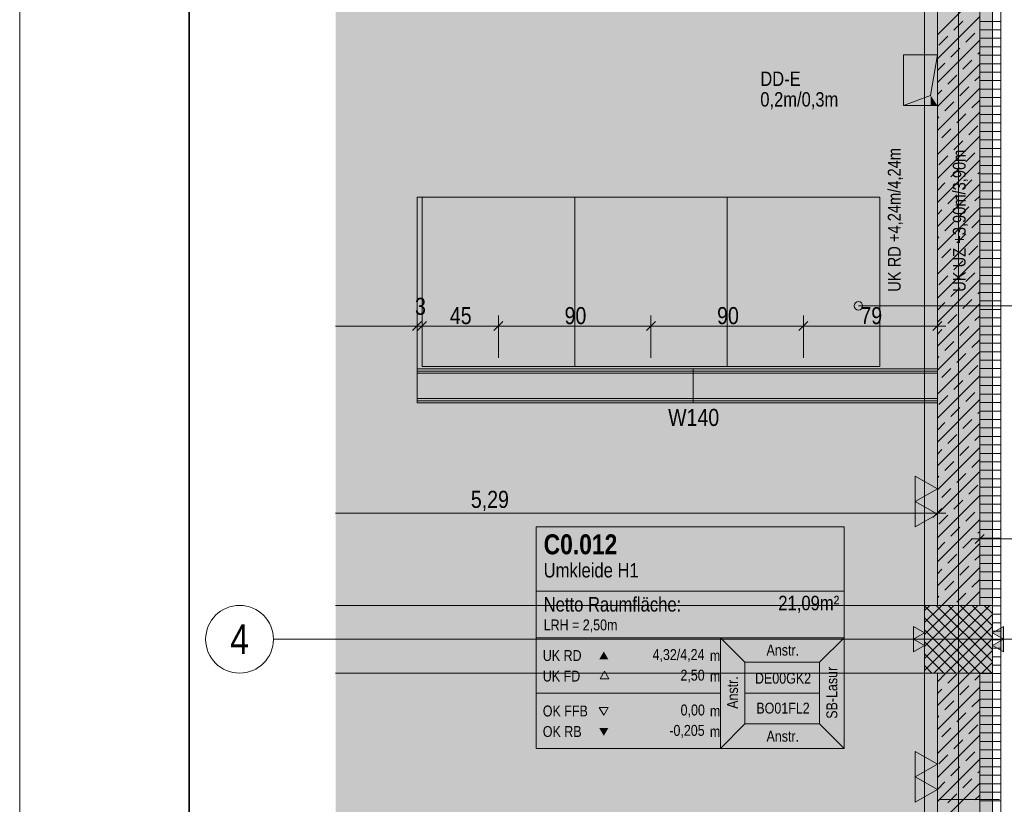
# Model space of a CAD drawing. Extents: x -720 to 300, y 62 to 1162.
# Tile 17 of 256: x -720 to -603, y 590 to 683. Entities that reach past the tile are written whole.
import ezdxf
from ezdxf.enums import TextEntityAlignment as Align
from ezdxf.lldxf.tags import DXFTag

# ---------------------------------------------------------------- set-up
doc = ezdxf.new("R2010")
doc.units = 0
doc.layers.get('0').update_dxf_attribs({"lineweight": 13})
for name, color, linetype, lineweight, true_color in [('00 -Bauelemente -Dämmung innen', 7, 'Continuous', 9, 0xff7fe6), ('00 -Bauelemente -Gipskarton', 7, 'Continuous', 9, 0xff7fe6), ('00_Beschriftung UZ', 3, 'Continuous', 35, 0x00ff00), ('30 -33 Aussenwände- 3 Aussenstützen', 7, 'Continuous', 50, 0x0000dd), ('30 -34 Innenwände- 1 tragend', 7, 'Continuous', 13, 0xdd0806), ('30 -34 Innenwände- 2 nichttragend', 7, 'Continuous', 18, 0xff7fe6), ('30 -35 Decken- 1 Konstruktion-Träger- Stahlbeton', 7, 'Continuous', 13, 0x33aa00), ('30 -35 Decken- 11 Durchbruch', 5, 'Continuous', 15, 0x0000ff), ('40 -41 Abwasser_Wasser_Gas- 1 Abwasser + sanitäre Anlagen', 7, 'Continuous', 9, 0xff6633), ('60 -61 Ausstattung -1 Möbel -verdeckt', 9, 'fein_strichliert-A06G93UC8I', 13, 0x808080), ('70 -72 Beschriftung- 2 Beschriftung Bauteile', 7, 'Continuous', 9, 0x9999ff), ('70 -75 Raumstempel- 1 Raumstempel', 7, 'Continuous', 25, 0xff6600), ('70 -75 Raumstempel-2 Verweislinie', 7, 'Continuous', 9, 0xff6600), ('70 -76 Bemaßung- 2 Allgemein', 9, 'Continuous', 5, 0x808080), ('iwb_Layout Achsbezeichung', 1, 'Continuous', 13, 0xff0000), ('iwb_Layout BA_Markierung', 7, 'Continuous', 9, 0xbadcdc), ('iwb_Schraffur_BW', 7, 'Continuous', 13, 0x7400e8), ('iwb_Schraffur_Unterzug', 7, 'Continuous', 5, 0xffffcc), ('iwb_Sichtbeton', 2, 'Continuous', 50, 0xffff00), ('iwb_Sichtbeton-Shading', 2, 'Continuous', 50, 0xffff00)]:
    doc.layers.add(name, color=color, linetype=linetype, lineweight=lineweight, true_color=true_color)
for name, color, linetype, lineweight in [('70 -71 Achsen- 1 Gebäudeachsen', 7, 'STRICHPUNKT2-A06G93UB8I', 18), ('70 -75 Raumstempel- 3 Wandstempel', 7, 'Continuous', 50), ('iwb_Plankopf Rahmen', 7, 'Continuous', 35), ('Keine', 7, 'Continuous', 9)]:
    doc.layers.add(name, color=color, linetype=linetype, lineweight=lineweight)
doc.styles.get("Standard").update_dxf_attribs({"font": 'ARIALN.TTF'})
tags = doc.linetypes.add('fein_strichliert-A06G93UC8I', pattern=[4, 1, -2, 1]).pattern_tags.tags
tags[8:9] = [DXFTag(74, 4), DXFTag(75, 0), DXFTag(340, '0'), DXFTag(46, 0.0), DXFTag(50, 0.0), DXFTag(44, 0.0), DXFTag(45, 0.0)]
tags[6:7] = [DXFTag(74, 4), DXFTag(75, 0), DXFTag(340, '0'), DXFTag(46, 0.0), DXFTag(50, 0.0), DXFTag(44, 0.0), DXFTag(45, 0.0)]
tags[4:5] = [DXFTag(74, 4), DXFTag(75, 0), DXFTag(340, '0'), DXFTag(46, 0.0), DXFTag(50, 0.0), DXFTag(44, 0.0), DXFTag(45, 0.0)]
tags = doc.linetypes.add('STRICHPUNKT2', pattern=[12.7, 6.35, -3.175, 0, -3.175]).pattern_tags.tags
tags[10:11] = [DXFTag(74, 4), DXFTag(75, 0), DXFTag(340, '0'), DXFTag(46, 0.0), DXFTag(50, 0.0), DXFTag(44, 0.0), DXFTag(45, 0.0)]
tags[8:9] = [DXFTag(74, 4), DXFTag(75, 0), DXFTag(340, '0'), DXFTag(46, 0.0), DXFTag(50, 0.0), DXFTag(44, 0.0), DXFTag(45, 0.0)]
tags[6:7] = [DXFTag(74, 4), DXFTag(75, 0), DXFTag(340, '0'), DXFTag(46, 0.0), DXFTag(50, 0.0), DXFTag(44, 0.0), DXFTag(45, 0.0)]
tags[4:5] = [DXFTag(74, 4), DXFTag(75, 0), DXFTag(340, '0'), DXFTag(46, 0.0), DXFTag(50, 0.0), DXFTag(44, 0.0), DXFTag(45, 0.0)]
tags = doc.linetypes.add('STRICHPUNKT2-A06G93UB8I', pattern=[12.7, 6.35, -3.175, 0, -3.175]).pattern_tags.tags
tags[10:11] = [DXFTag(74, 4), DXFTag(75, 0), DXFTag(340, '0'), DXFTag(46, 0.0), DXFTag(50, 0.0), DXFTag(44, 0.0), DXFTag(45, 0.0)]
tags[8:9] = [DXFTag(74, 4), DXFTag(75, 0), DXFTag(340, '0'), DXFTag(46, 0.0), DXFTag(50, 0.0), DXFTag(44, 0.0), DXFTag(45, 0.0)]
tags[6:7] = [DXFTag(74, 4), DXFTag(75, 0), DXFTag(340, '0'), DXFTag(46, 0.0), DXFTag(50, 0.0), DXFTag(44, 0.0), DXFTag(45, 0.0)]
tags[4:5] = [DXFTag(74, 4), DXFTag(75, 0), DXFTag(340, '0'), DXFTag(46, 0.0), DXFTag(50, 0.0), DXFTag(44, 0.0), DXFTag(45, 0.0)]

# ---------------------------------------------------------------- blocks, each defined once
blk = doc.blocks.new('Shading-A06G93SP8I', base_point=(-566.8, 777.11))
at = {"layer": 'iwb_Sichtbeton-Shading', "color": 51, "true_color": 0xffff7f}
blk.add_solid([(-611.05, 227.91), (-611.65, 227.91), (-611.05, 772.71), (-611.65, 772.11)], dxfattribs=at)
blk = doc.blocks.new('Polygon-A06G93U38I')
at = {"color": 0, "linetype": 'ByBlock', "lineweight": -2, "ltscale": 0.13}
blk.add_solid([(-611.22, 86.2), (-682.36, 86.01), (-611.05, 1083.81), (-682.36, 1083.81)], dxfattribs=at)
blk = doc.blocks.new('Referenz-A06G93UD8I')
at = {"layer": '00 -Bauelemente -Dämmung innen', "color": 0, "linetype": 'Continuous', "lineweight": -2, "ltscale": 0.13}
for p, q in [((-611.35, 641.31), (-672.75, 641.31)), ((-611.35, 638.31), (-672.75, 638.31))]:
    blk.add_line(p, q, dxfattribs=at)
at = {"layer": '00 -Bauelemente -Gipskarton', "color": 0, "linetype": 'Continuous', "lineweight": -2, "ltscale": 0.13}
for p, q in [((-611.35, 641.81), (-672.75, 641.81)), ((-611.35, 641.56), (-672.75, 641.56)), ((-611.35, 641.31), (-672.75, 641.31)), ((-611.35, 638.31), (-672.75, 638.31)), ((-611.35, 638.06), (-672.75, 638.06)), ((-611.35, 637.81), (-672.75, 637.81))]:
    blk.add_line(p, q, dxfattribs=at)
at = {"layer": '00_Beschriftung UZ', "color": 0, "lineweight": -2}
for points in [[(-615.52, 665.07), (-612.85, 666.4), (-615.52, 667.74)], [(-610.18, 665.07), (-612.85, 666.4), (-610.18, 667.74)]]:
    blk.add_solid(points, dxfattribs=at)
at = {"layer": '30 -33 Aussenwände- 3 Aussenstützen', "color": 0, "lineweight": -2}
for p, q in [((-612.85, 613.3), (-612.24, 613.91)), ((-612.85, 611.89), (-610.83, 613.91)), ((-612.85, 610.48), (-609.42, 613.91)), ((-612.85, 609.06), (-608, 613.91)), ((-612.85, 607.65), (-606.59, 613.91)), ((-612.85, 606.23), (-605.17, 613.91)), ((-612.85, 613.86), (-604.91, 605.91)), ((-611.49, 613.91), (-604.85, 607.27)), ((-610.08, 613.91), (-604.85, 608.69)), ((-608.67, 613.91), (-604.85, 610.1)), ((-607.25, 613.91), (-604.85, 611.51)), ((-605.84, 613.91), (-604.85, 612.93)), ((-612.85, 612.44), (-606.32, 605.91)), ((-611.76, 605.91), (-604.85, 612.82)), ((-610.35, 605.91), (-604.85, 611.4)), ((-612.85, 611.03), (-607.74, 605.91)), ((-608.85, 610.91), (-608.85, 608.91)), ((-612.85, 609.61), (-609.15, 605.91)), ((-609.85, 609.91), (-607.85, 609.91)), ((-608.93, 605.91), (-604.85, 609.99)), ((-612.85, 608.2), (-610.57, 605.91)), ((-607.52, 605.91), (-604.85, 608.58)), ((-612.85, 606.79), (-611.98, 605.91)), ((-606.1, 605.91), (-604.85, 607.16))]:
    blk.add_line(p, q, dxfattribs=at)
at = {"layer": '30 -33 Aussenwände- 3 Aussenstützen', "color": 0, "linetype": 'Continuous', "lineweight": -2, "ltscale": 0.13}
for p, q in [((-604.85, 613.91), (-612.85, 613.91)), ((-612.85, 613.91), (-612.85, 605.91)), ((-604.85, 605.91), (-604.85, 613.91)), ((-612.85, 605.91), (-604.85, 605.91))]:
    blk.add_line(p, q, dxfattribs=at)
at = {"layer": '30 -34 Innenwände- 1 tragend', "color": 0, "linetype": 'Continuous', "lineweight": -2, "ltscale": 0.13}
for p, q in [((-611.35, 613.91), (-611.35, 770.91)), ((-603.85, 613.91), (-603.85, 770.91)), ((-611.35, 613.91), (-604.85, 613.91)), ((-611.35, 605.91), (-604.85, 605.91)), ((-611.35, 581.41), (-611.35, 605.91)), ((-603.85, 553.91), (-603.85, 605.91))]:
    blk.add_line(p, q, dxfattribs=at)
at = {"layer": '30 -34 Innenwände- 1 tragend', "color": 0, "lineweight": -2}
for p, q in [((-611.35, 613.91), (-611.35, 770.91)), ((-606.35, 613.91), (-606.35, 770.91)), ((-611.35, 681.27), (-606.35, 686.27)), ((-611.35, 678.44), (-606.35, 683.44)), ((-609.39, 681.82), (-608.33, 682.88)), ((-611.16, 680.05), (-610.1, 681.11)), ((-607.98, 680.4), (-606.92, 681.46)), ((-611.35, 675.61), (-606.35, 680.61)), ((-609.75, 678.63), (-608.69, 679.69)), ((-606.57, 678.99), (-606.35, 679.2)), ((-611.35, 677.03), (-610.46, 677.93)), ((-611.35, 672.79), (-606.35, 677.79)), ((-608.33, 677.22), (-607.27, 678.28)), ((-610.1, 675.45), (-609.04, 676.51)), ((-606.92, 675.81), (-606.35, 676.37)), ((-611.35, 669.96), (-606.35, 674.96)), ((-611.35, 674.2), (-610.81, 674.74)), ((-608.69, 674.04), (-607.63, 675.1)), ((-610.46, 672.27), (-609.39, 673.33)), ((-607.27, 672.62), (-606.35, 673.54)), ((-611.35, 667.13), (-606.35, 672.13)), ((-609.04, 670.86), (-607.98, 671.92)), ((-611.35, 671.37), (-611.16, 671.56)), ((-607.63, 669.44), (-606.57, 670.5)), ((-610.81, 669.09), (-609.75, 670.15)), ((-611.35, 664.3), (-606.35, 669.3)), ((-609.39, 667.67), (-608.33, 668.73)), ((-607.98, 666.26), (-606.92, 667.32)), ((-611.35, 661.47), (-606.35, 666.47)), ((-611.16, 665.91), (-610.1, 666.97)), ((-609.75, 664.49), (-608.69, 665.55)), ((-606.57, 664.85), (-606.35, 665.06)), ((-611.35, 662.89), (-610.46, 663.78)), ((-611.35, 658.64), (-606.35, 663.64)), ((-608.33, 663.08), (-607.27, 664.14)), ((-610.1, 661.31), (-609.04, 662.37)), ((-606.92, 661.66), (-606.35, 662.23)), ((-611.35, 655.82), (-606.35, 660.82)), ((-611.35, 660.06), (-610.81, 660.6)), ((-608.69, 659.9), (-607.63, 660.96)), ((-610.46, 658.13), (-609.39, 659.19)), ((-607.27, 658.48), (-606.35, 659.4)), ((-611.35, 652.99), (-606.35, 657.99)), ((-609.04, 656.71), (-607.98, 657.77)), ((-611.35, 657.23), (-611.16, 657.42)), ((-610.81, 654.95), (-609.75, 656.01)), ((-607.63, 655.3), (-606.57, 656.36)), ((-611.35, 650.16), (-606.35, 655.16)), ((-609.39, 653.53), (-608.33, 654.59)), ((-607.98, 652.12), (-606.92, 653.18)), ((-611.35, 647.33), (-606.35, 652.33)), ((-611.16, 651.76), (-610.1, 652.82)), ((-609.75, 650.35), (-608.69, 651.41)), ((-606.57, 650.7), (-606.35, 650.92)), ((-611.35, 648.74), (-610.46, 649.64)), ((-608.33, 648.94), (-607.27, 650)), ((-611.35, 644.5), (-606.35, 649.5)), ((-610.1, 647.17), (-609.04, 648.23)), ((-606.92, 647.52), (-606.35, 648.09)), ((-611.35, 641.67), (-606.35, 646.67)), ((-611.35, 645.92), (-610.81, 646.46)), ((-608.69, 645.75), (-607.63, 646.81)), ((-610.46, 643.99), (-609.39, 645.05)), ((-607.27, 644.34), (-606.35, 645.26)), ((-611.35, 638.85), (-606.35, 643.85)), ((-611.35, 643.09), (-611.16, 643.28)), ((-609.04, 642.57), (-607.98, 643.63)), ((-610.81, 640.8), (-609.75, 641.86)), ((-607.63, 641.16), (-606.57, 642.22)), ((-611.35, 636.02), (-606.35, 641.02)), ((-609.39, 639.39), (-608.33, 640.45)), ((-611.35, 633.19), (-606.35, 638.19)), ((-611.16, 637.62), (-610.1, 638.68)), ((-607.98, 637.98), (-606.92, 639.04)), ((-609.75, 636.21), (-608.69, 637.27)), ((-608.33, 634.79), (-607.27, 635.85)), ((-606.57, 636.56), (-606.35, 636.77)), ((-611.35, 634.6), (-610.46, 635.5)), ((-611.35, 630.36), (-606.35, 635.36)), ((-610.1, 633.03), (-609.04, 634.09)), ((-606.92, 633.38), (-606.35, 633.95)), ((-611.35, 627.53), (-606.35, 632.53)), ((-611.35, 631.77), (-610.81, 632.32)), ((-608.69, 631.61), (-607.63, 632.67)), ((-607.27, 630.2), (-606.35, 631.12)), ((-610.46, 629.84), (-609.39, 630.9)), ((-611.35, 624.7), (-606.35, 629.7)), ((-611.35, 628.95), (-611.16, 629.14)), ((-609.04, 628.43), (-607.98, 629.49)), ((-610.81, 626.66), (-609.75, 627.72)), ((-607.63, 627.02), (-606.57, 628.08)), ((-611.35, 621.87), (-606.35, 626.87)), ((-609.39, 625.25), (-608.33, 626.31)), ((-611.35, 619.05), (-606.35, 624.05)), ((-611.16, 623.48), (-610.1, 624.54)), ((-607.98, 623.83), (-606.92, 624.89)), ((-609.75, 622.07), (-608.69, 623.13)), ((-608.33, 620.65), (-607.27, 621.71)), ((-606.57, 622.42), (-606.35, 622.63)), ((-611.35, 620.46), (-610.46, 621.36)), ((-611.35, 616.22), (-606.35, 621.22)), ((-610.1, 618.88), (-609.04, 619.94)), ((-606.92, 619.24), (-606.35, 619.8)), ((-610.83, 613.91), (-606.35, 618.39)), ((-608.69, 617.47), (-607.63, 618.53)), ((-611.35, 617.63), (-610.81, 618.18)), ((-610.46, 615.7), (-609.39, 616.76)), ((-607.27, 616.06), (-606.35, 616.98)), ((-611.35, 614.8), (-611.16, 614.99)), ((-609.04, 614.29), (-607.98, 615.35)), ((-608, 613.91), (-606.35, 615.56)), ((-606.59, 613.91), (-606.57, 613.93)), ((-611.35, 604.9), (-610.35, 605.91)), ((-611.35, 602.08), (-607.52, 605.91)), ((-611.35, 553.91), (-611.35, 605.91)), ((-610.1, 604.74), (-609.04, 605.8)), ((-606.92, 605.09), (-606.35, 605.66)), ((-606.35, 553.91), (-606.35, 605.91)), ((-611.35, 599.25), (-606.35, 604.25)), ((-608.69, 603.33), (-607.63, 604.39)), ((-611.35, 603.49), (-610.81, 604.03)), ((-610.46, 601.56), (-609.39, 602.62)), ((-607.27, 601.91), (-606.35, 602.83)), ((-611.35, 596.42), (-606.35, 601.42)), ((-611.35, 600.66), (-611.16, 600.85)), ((-609.04, 600.15), (-607.98, 601.21)), ((-607.63, 598.73), (-606.57, 599.79)), ((-611.35, 593.59), (-606.35, 598.59)), ((-610.81, 598.38), (-609.75, 599.44)), ((-609.39, 596.96), (-608.33, 598.02)), ((-611.16, 595.2), (-610.1, 596.26)), ((-607.98, 595.55), (-606.92, 596.61)), ((-611.35, 590.76), (-606.35, 595.76)), ((-609.75, 593.78), (-608.69, 594.84)), ((-606.57, 594.13), (-606.35, 594.35)), ((-611.35, 592.18), (-610.46, 593.07)), ((-611.35, 587.93), (-606.35, 592.93)), ((-608.33, 592.37), (-607.27, 593.43)), ((-610.1, 590.6), (-609.04, 591.66)), ((-606.92, 590.95), (-606.35, 591.52))]:
    blk.add_line(p, q, dxfattribs=at)
at = {"layer": '30 -34 Innenwände- 2 nichttragend', "color": 0, "lineweight": -2}
for p, q in [((-606.35, 613.91), (-606.35, 770.91)), ((-603.85, 613.91), (-603.85, 770.91)), ((-603.85, 682.85), (-606.35, 682.85)), ((-603.85, 681.85), (-606.35, 681.85)), ((-603.85, 680.85), (-606.35, 680.85)), ((-603.85, 679.85), (-606.35, 679.85)), ((-603.85, 678.85), (-606.35, 678.85)), ((-603.85, 677.85), (-606.35, 677.85)), ((-603.85, 676.85), (-606.35, 676.85)), ((-603.85, 675.85), (-606.35, 675.85)), ((-603.85, 674.85), (-606.35, 674.85)), ((-603.85, 673.85), (-606.35, 673.85)), ((-603.85, 672.85), (-606.35, 672.85)), ((-603.85, 671.85), (-606.35, 671.85)), ((-603.85, 670.85), (-606.35, 670.85)), ((-603.85, 669.85), (-606.35, 669.85)), ((-603.85, 668.85), (-606.35, 668.85)), ((-603.85, 667.85), (-606.35, 667.85)), ((-603.85, 666.85), (-606.35, 666.85)), ((-603.85, 665.85), (-606.35, 665.85)), ((-603.85, 664.85), (-606.35, 664.85)), ((-603.85, 663.85), (-606.35, 663.85)), ((-603.85, 662.85), (-606.35, 662.85)), ((-603.85, 661.85), (-606.35, 661.85)), ((-603.85, 660.85), (-606.35, 660.85)), ((-603.85, 659.85), (-606.35, 659.85)), ((-603.85, 658.85), (-606.35, 658.85)), ((-603.85, 657.85), (-606.35, 657.85)), ((-603.85, 656.85), (-606.35, 656.85)), ((-603.85, 655.85), (-606.35, 655.85)), ((-603.85, 654.85), (-606.35, 654.85)), ((-603.85, 653.85), (-606.35, 653.85)), ((-603.85, 652.85), (-606.35, 652.85)), ((-603.85, 651.85), (-606.35, 651.85)), ((-603.85, 650.85), (-606.35, 650.85)), ((-603.85, 649.85), (-606.35, 649.85)), ((-603.85, 648.85), (-606.35, 648.85)), ((-603.85, 647.85), (-606.35, 647.85)), ((-603.85, 646.85), (-606.35, 646.85)), ((-603.85, 645.85), (-606.35, 645.85)), ((-603.85, 644.85), (-606.35, 644.85)), ((-603.85, 643.85), (-606.35, 643.85)), ((-603.85, 642.85), (-606.35, 642.85)), ((-603.85, 641.85), (-606.35, 641.85)), ((-603.85, 640.85), (-606.35, 640.85)), ((-603.85, 639.85), (-606.35, 639.85)), ((-603.85, 638.85), (-606.35, 638.85)), ((-603.85, 637.85), (-606.35, 637.85)), ((-603.85, 636.85), (-606.35, 636.85)), ((-603.85, 635.85), (-606.35, 635.85)), ((-603.85, 634.85), (-606.35, 634.85)), ((-603.85, 633.85), (-606.35, 633.85)), ((-603.85, 632.85), (-606.35, 632.85)), ((-603.85, 631.85), (-606.35, 631.85)), ((-603.85, 630.85), (-606.35, 630.85)), ((-603.85, 629.85), (-606.35, 629.85)), ((-603.85, 628.85), (-606.35, 628.85)), ((-603.85, 627.85), (-606.35, 627.85)), ((-603.85, 626.85), (-606.35, 626.85)), ((-603.85, 625.85), (-606.35, 625.85)), ((-603.85, 624.85), (-606.35, 624.85)), ((-603.85, 623.85), (-606.35, 623.85)), ((-603.85, 622.85), (-606.35, 622.85)), ((-603.85, 621.85), (-606.35, 621.85)), ((-603.85, 620.85), (-606.35, 620.85)), ((-603.85, 619.85), (-606.35, 619.85)), ((-603.85, 618.85), (-606.35, 618.85)), ((-603.85, 617.85), (-606.35, 617.85)), ((-603.85, 616.85), (-606.35, 616.85)), ((-603.85, 615.85), (-606.35, 615.85)), ((-603.85, 614.85), (-606.35, 614.85)), ((-604.85, 613.91), (-604.85, 605.91)), ((-604.85, 613.85), (-603.85, 613.85)), ((-603.85, 613.91), (-603.85, 605.91)), ((-604.85, 612.85), (-603.85, 612.85)), ((-604.85, 611.85), (-603.85, 611.85)), ((-604.85, 610.85), (-603.85, 610.85)), ((-604.85, 609.85), (-603.85, 609.85)), ((-604.85, 608.85), (-603.85, 608.85)), ((-604.85, 607.85), (-603.85, 607.85)), ((-604.85, 606.85), (-603.85, 606.85)), ((-606.35, 553.91), (-606.35, 605.91)), ((-603.85, 605.85), (-606.35, 605.85)), ((-603.85, 553.91), (-603.85, 605.91)), ((-603.85, 604.85), (-606.35, 604.85)), ((-603.85, 603.85), (-606.35, 603.85)), ((-603.85, 602.85), (-606.35, 602.85)), ((-603.85, 601.85), (-606.35, 601.85)), ((-603.85, 600.85), (-606.35, 600.85)), ((-603.85, 599.85), (-606.35, 599.85)), ((-603.85, 598.85), (-606.35, 598.85)), ((-603.85, 597.85), (-606.35, 597.85)), ((-603.85, 596.85), (-606.35, 596.85)), ((-603.85, 595.85), (-606.35, 595.85)), ((-603.85, 594.85), (-606.35, 594.85)), ((-603.85, 593.85), (-606.35, 593.85)), ((-603.85, 592.85), (-606.35, 592.85)), ((-603.85, 591.85), (-606.35, 591.85)), ((-603.85, 590.85), (-606.35, 590.85))]:
    blk.add_line(p, q, dxfattribs=at)
at = {"layer": '30 -34 Innenwände- 2 nichttragend', "color": 0, "linetype": 'Continuous', "lineweight": -2, "ltscale": 0.13}
for p, q in [((-672.75, 662.11), (-672.15, 662.11)), ((-672.75, 662.11), (-672.75, 641.81)), ((-672.15, 662.11), (-672.15, 642.11)), ((-611.35, 641.81), (-672.75, 641.81)), ((-672.75, 641.81), (-672.75, 637.81)), ((-611.35, 641.81), (-611.35, 637.81)), ((-611.35, 637.81), (-672.75, 637.81)), ((-604.85, 613.91), (-604.85, 605.91)), ((-603.85, 613.91), (-603.85, 605.91))]:
    blk.add_line(p, q, dxfattribs=at)
at = {"layer": '30 -35 Decken- 1 Konstruktion-Träger- Stahlbeton', "color": 0, "linetype": 'fein_strichliert-A06G93UC8I', "lineweight": -2, "ltscale": 0.13}
for p, q in [((-612.85, 227.91), (-612.85, 770.91)), ((-604.85, 227.91), (-604.85, 770.91)), ((-682.36, 613.91), (-612.85, 613.91)), ((-682.36, 605.91), (-612.85, 605.91))]:
    blk.add_line(p, q, dxfattribs=at)
at = {"layer": '30 -35 Decken- 1 Konstruktion-Träger- Stahlbeton', "color": 0, "lineweight": -2}
blk.add_line((-612.85, 613.91), (-612.85, 605.91), dxfattribs=at)
at = {"layer": '30 -35 Decken- 11 Durchbruch', "color": 0, "linetype": 'Continuous', "lineweight": -2, "ltscale": 0.13}
for p, q in [((-615.35, 672.91), (-615.35, 678.91)), ((-615.35, 678.91), (-611.35, 678.91)), ((-611.35, 678.91), (-612.15, 674.11)), ((-611.35, 672.91), (-611.35, 678.91)), ((-612.15, 674.11), (-615.35, 672.91)), ((-615.35, 672.91), (-611.35, 672.91))]:
    blk.add_line(p, q, dxfattribs=at)
at = {"layer": '30 -35 Decken- 11 Durchbruch', "color": 0, "lineweight": -2}
for points in [[(-611.35, 672.91), (-612.15, 674.11), (-611.35, 678.91)], [(-612.15, 672.91), (-615.35, 672.91), (-612.15, 674.11)], [(-612.15, 672.91), (-612.15, 674.11), (-611.35, 672.91)]]:
    blk.add_solid(points, dxfattribs=at)
at = {"layer": '40 -41 Abwasser_Wasser_Gas- 1 Abwasser + sanitäre Anlagen', "color": 0, "linetype": 'Continuous', "lineweight": -2, "ltscale": 0.13}
for p, q in [((-663.15, 648.11), (-663.15, 643.11)), ((-645.15, 648.11), (-645.15, 643.11)), ((-627.15, 648.11), (-627.15, 643.11))]:
    blk.add_line(p, q, dxfattribs=at)
at = {"layer": '60 -61 Ausstattung -1 Möbel -verdeckt', "color": 0, "linetype": 'fein_strichliert-A06G93UC8I', "lineweight": -2, "ltscale": 0.13}
for p, q in [((-672.15, 662.11), (-654.15, 662.11)), ((-672.15, 642.11), (-672.15, 662.11)), ((-654.15, 662.11), (-654.15, 642.11)), ((-654.15, 662.11), (-636.15, 662.11)), ((-654.15, 642.11), (-654.15, 662.11)), ((-636.15, 662.11), (-618.15, 662.11)), ((-636.15, 642.11), (-636.15, 662.11)), ((-636.15, 662.11), (-636.15, 642.11)), ((-618.15, 662.11), (-618.15, 642.11)), ((-654.15, 642.11), (-672.15, 642.11)), ((-636.15, 642.11), (-654.15, 642.11)), ((-618.15, 642.11), (-636.15, 642.11))]:
    blk.add_line(p, q, dxfattribs=at)
at = {"layer": '70 -71 Achsen- 1 Gebäudeachsen', "color": 0, "linetype": 'STRICHPUNKT2-A06G93UB8I', "lineweight": -2, "ltscale": 0.13}
for p, q in [((-608.85, 1084.85), (-608.85, 85.41)), ((-682.36, 609.91), (76.46, 609.91))]:
    blk.add_line(p, q, dxfattribs=at)
at = {"layer": '70 -72 Beschriftung- 2 Beschriftung Bauteile', "color": 0, "lineweight": -2}
for p, q in [((-611.35, 627.66), (-613.95, 629.16)), ((-613.95, 629.16), (-613.95, 626.16)), ((-613.95, 626.16), (-611.35, 627.66)), ((-611.35, 624.66), (-613.95, 626.16)), ((-613.95, 626.16), (-613.95, 623.16)), ((-613.95, 623.16), (-611.35, 624.66)), ((-612.85, 610.66), (-614.15, 611.41)), ((-614.15, 611.41), (-614.15, 609.91)), ((-604.85, 610.66), (-603.55, 611.41)), ((-603.55, 611.41), (-603.55, 609.91)), ((-614.15, 609.91), (-612.85, 610.66)), ((-603.55, 609.91), (-604.85, 610.66)), ((-612.85, 609.16), (-614.15, 609.91)), ((-614.15, 609.91), (-614.15, 608.41)), ((-614.15, 608.41), (-612.85, 609.16)), ((-604.85, 609.16), (-603.55, 609.91)), ((-603.55, 608.41), (-604.85, 609.16)), ((-603.55, 609.91), (-603.55, 608.41)), ((-611.35, 595.16), (-613.95, 596.66)), ((-613.95, 596.66), (-613.95, 593.66)), ((-613.95, 593.66), (-611.35, 595.16)), ((-611.35, 592.16), (-613.95, 593.66)), ((-613.95, 593.66), (-613.95, 590.66)), ((-613.95, 590.66), (-611.35, 592.16))]:
    blk.add_line(p, q, dxfattribs=at)
for points in [[(-614.15, 609.91), (-614.15, 611.41), (-612.85, 610.66)], [(-603.55, 609.91), (-604.85, 610.66), (-603.55, 611.41)], [(-614.15, 608.41), (-614.15, 609.91), (-612.85, 609.16)], [(-603.55, 608.41), (-604.85, 609.16), (-603.55, 609.91)]]:
    blk.add_solid(points, dxfattribs=at)
at = {"layer": '70 -75 Raumstempel- 1 Raumstempel', "color": 0, "lineweight": -2}
for p, q in [((-658.68, 623.16), (-658.68, 597.03)), ((-622.35, 623.16), (-658.68, 623.16)), ((-622.35, 597.03), (-622.35, 623.16)), ((-622.35, 615.57), (-658.68, 615.57)), ((-658.68, 610.09), (-636.95, 610.09)), ((-634.07, 607.2), (-636.95, 610.09)), ((-622.35, 610.09), (-636.95, 610.09)), ((-636.95, 610.09), (-636.95, 597.03)), ((-625.24, 607.2), (-622.35, 610.09)), ((-634.07, 599.92), (-634.07, 607.2)), ((-634.07, 607.2), (-625.24, 607.2)), ((-625.24, 599.92), (-625.24, 607.2)), ((-650.64, 606.13), (-651.16, 605.23)), ((-650.12, 605.23), (-650.64, 606.13)), ((-651.16, 605.23), (-650.12, 605.23)), ((-658.68, 603.56), (-636.95, 603.56)), ((-625.24, 603.56), (-634.07, 603.56)), ((-650.71, 600.96), (-651.24, 601.86)), ((-651.24, 601.86), (-650.19, 601.86)), ((-650.19, 601.86), (-650.71, 600.96)), ((-634.07, 599.92), (-636.95, 597.03)), ((-634.07, 599.92), (-625.24, 599.92)), ((-625.24, 599.92), (-622.35, 597.03)), ((-622.35, 597.03), (-658.68, 597.03))]:
    blk.add_line(p, q, dxfattribs=at)
for points in [[(-650.19, 607.55), (-650.71, 608.46), (-651.24, 607.55)], [(-650.19, 599.42), (-650.71, 598.51), (-651.24, 599.42)]]:
    blk.add_solid(points, dxfattribs=at)
at = {"layer": '70 -75 Raumstempel- 3 Wandstempel', "color": 0, "linetype": 'Continuous', "lineweight": -2, "ltscale": 0.13}
blk.add_line((-640.18, 637.81), (-640.18, 641.81), dxfattribs=at)
at = {"layer": '70 -75 Raumstempel-2 Verweislinie', "color": 0, "linetype": 'Continuous', "lineweight": -2, "ltscale": 0.13}
blk.add_line((-620.67, 649.27), (-593.7, 649.27), dxfattribs=at)
at = {"layer": '70 -75 Raumstempel-2 Verweislinie', "color": 0, "linetype": 'ByBlock', "lineweight": -2, "ltscale": 0.13}
blk.add_circle((-620.67, 649.27), 0.5, dxfattribs=at)
at = {"layer": '70 -76 Bemaßung- 2 Allgemein', "color": 0, "linetype": 'Continuous', "lineweight": -2, "ltscale": 0.13}
for p, q in [((-672.22, 647.4), (-673.28, 646.34)), ((-672.22, 647.4), (-673.28, 646.34)), ((-672.75, 644.37), (-672.75, 647.87)), ((-672.75, 644.37), (-672.75, 647.87)), ((-672.68, 646.34), (-671.62, 647.4)), ((-672.68, 646.34), (-671.62, 647.4)), ((-672.15, 644.37), (-672.15, 647.87)), ((-672.15, 644.37), (-672.15, 647.87)), ((-663.68, 646.34), (-662.62, 647.4)), ((-662.62, 647.4), (-663.68, 646.34)), ((-663.15, 645.17), (-663.15, 647.87)), ((-663.15, 645.17), (-663.15, 647.87)), ((-644.62, 647.4), (-645.68, 646.34)), ((-645.68, 646.34), (-644.62, 647.4)), ((-645.15, 645.17), (-645.15, 647.87)), ((-645.15, 645.17), (-645.15, 647.87)), ((-627.68, 646.34), (-626.62, 647.4)), ((-626.62, 647.4), (-627.68, 646.34)), ((-627.15, 645.11), (-627.15, 647.87)), ((-627.15, 645.11), (-627.15, 647.87)), ((-610.82, 647.4), (-611.88, 646.34)), ((-611.35, 644.37), (-611.35, 647.87)), ((-673.81, 646.87), (-682.36, 646.87)), ((-673.81, 646.87), (-674.87, 646.87)), ((-671.75, 646.87), (-673.81, 646.87)), ((-671.75, 646.87), (-673.81, 646.87)), ((-673.15, 646.87), (-671.09, 646.87)), ((-673.15, 646.87), (-671.09, 646.87)), ((-672.15, 646.87), (-672.75, 646.87)), ((-664.21, 646.87), (-671.09, 646.87)), ((-671.09, 646.87), (-670.03, 646.87)), ((-662.15, 646.87), (-664.21, 646.87)), ((-664.15, 646.87), (-662.09, 646.87)), ((-646.21, 646.87), (-662.09, 646.87)), ((-644.15, 646.87), (-646.21, 646.87)), ((-646.15, 646.87), (-644.09, 646.87)), ((-628.21, 646.87), (-644.09, 646.87)), ((-626.15, 646.87), (-628.21, 646.87)), ((-628.15, 646.87), (-626.09, 646.87)), ((-612.41, 646.87), (-626.09, 646.87)), ((-610.35, 646.87), (-612.41, 646.87)), ((-611.35, 627.31), (-611.35, 623.81)), ((-610.82, 625.34), (-611.88, 624.28)), ((-612.41, 624.81), (-682.36, 624.81)), ((-610.35, 624.81), (-612.41, 624.81)), ((-607.35, 621.76), (-605.29, 621.76)), ((-606.88, 621.23), (-605.82, 622.29)), ((-606.35, 619.26), (-606.35, 622.76)), ((-526.91, 621.76), (-605.29, 621.76))]:
    blk.add_line(p, q, dxfattribs=at)
at = {"layer": 'Keine', "color": 0, "lineweight": -2}
blk.add_line((-604.02, 590.98), (-611.19, 590.98), dxfattribs=at)
at = {"layer": '00_Beschriftung UZ', "color": 0, "linetype": 'ByBlock', "lineweight": -2, "ltscale": 0.13, "char_height": 1.5103, "attachment_point": 1, "rotation": 90}
for s, insert in [('{\\fArial Narrow;UK RD +4,24m/4,24m}', (-617.19, 650.93)), ('{\\fArial Narrow;UK UZ +3,90m/3,90m}', (-609.52, 650.92))]:
    blk.add_mtext(s, dxfattribs=dict(at, insert=insert))
at = {"layer": '30 -35 Decken- 11 Durchbruch', "color": 0, "linetype": 'Continuous', "lineweight": -2, "ltscale": 0.13, "char_height": 1.7, "attachment_point": 1}
for s, insert in [('{\\fArial Narrow;DD-E}', (-632.24, 676.92)), ('{\\fArial Narrow;0,2m/0,3m}', (-632.24, 674.49))]:
    blk.add_mtext(s, dxfattribs=dict(at, insert=insert))
at = {"layer": '30 -35 Decken- 11 Durchbruch', "color": 0, "linetype": 'ByBlock', "lineweight": -2, "ltscale": 0.13, "insert": (-632.24, 672.36), "char_height": 0.0036, "attachment_point": 1}
for s in ['{\\fArial Narrow;prm7_name}', '{\\fArial Narrow;prm3_value}', '{\\fArial Narrow;prm2_value}', '{\\fArial Narrow;prm4_value}', '{\\fArial Narrow;prm5_value}', '{\\fArial Narrow;prm0_name}', '{\\fArial Narrow;instanceID}', '{\\fArial Narrow;IFC_UUID}', '{\\fArial Narrow;prm1_type}', '{\\fArial Narrow;prm3_type}', '{\\fArial Narrow;prm1_name}', '{\\fArial Narrow;prm0_value}', '{\\fArial Narrow;prm1_value}', '{\\fArial Narrow;prm5_type}', '{\\fArial Narrow;prm6_name}', '{\\fArial Narrow;prm2_type}', '{\\fArial Narrow;prm3_name}', '{\\fArial Narrow;prm6_value}', '{\\fArial Narrow;prm2_name}', '{\\fArial Narrow;prm4_type}', '{\\fArial Narrow;prm7_type}', '{\\fArial Narrow;prm4_name}', '{\\fArial Narrow;prm5_name}', '{\\fArial Narrow;prm6_type}', '{\\fArial Narrow;prm0_type}', '{\\fArial Narrow;prm7_value}']:
    blk.add_mtext(s, dxfattribs=at)
at = {"layer": '70 -75 Raumstempel- 1 Raumstempel', "color": 0, "linetype": 'Continuous', "lineweight": -2, "ltscale": 0.13, "attachment_point": 1}
for s, insert, char_height, rotation in [('{\\fArial Narrow|b1|i0;C0.012}', (-657.81, 622.29), 2.3536, 0), ('{\\fArial Narrow;Umkleide H1}', (-657.81, 618.91), 1.7117, 0), ('{\\fArial Narrow;Netto Raumfläche:}', (-657.81, 614.89), 1.7117, 0), ('{\\fArial Narrow;21,09m²}', (-630.12, 615.04), 1.7117, 0), ('{\\fArial Narrow;LRH = 2,50m}', (-657.81, 612.24), 1.2838, 0), ('{\\fArial Narrow;Anstr.}', (-631.51, 609.27), 1.2838, 0), ('{\\fArial Narrow;UK RD}', (-657.91, 608.63), 1.2838, 0), ('{\\fArial Narrow;4,32/4,24}', (-644.96, 608.74), 1.2838, 0), ('{\\fArial Narrow;m}', (-638.19, 608.62), 1.2838, 0), ('{\\fArial Narrow;SB-Lasur}', (-624.44, 600.52), 1.2838, 90), ('{\\fArial Narrow;UK FD}', (-657.91, 606.2), 1.2838, 0), ('{\\fArial Narrow;2,50}', (-641.67, 606.31), 1.2838, 0), ('{\\fArial Narrow;m}', (-638.19, 606.19), 1.2838, 0), ('{\\fArial Narrow;Anstr.}', (-636.16, 601.7), 1.2838, 90), ('{\\fArial Narrow;DE00GK2}', (-632.87, 605.95), 1.2838, 0), ('{\\fArial Narrow;OK FFB}', (-657.91, 602.08), 1.2838, 0), ('{\\fArial Narrow;0,00}', (-641.65, 602.2), 1.2838, 0), ('{\\fArial Narrow;BO01FL2}', (-632.71, 602.42), 1.2838, 0), ('{\\fArial Narrow;m}', (-638.19, 602.08), 1.2838, 0), ('{\\fArial Narrow;OK RB}', (-657.91, 599.66), 1.2838, 0), ('{\\fArial Narrow;-0,205}', (-642.98, 599.79), 1.2838, 0), ('{\\fArial Narrow;m}', (-638.19, 599.66), 1.2838, 0), ('{\\fArial Narrow;Anstr.}', (-631.51, 599.1), 1.2838, 0)]:
    blk.add_mtext(s, dxfattribs=dict(at, insert=insert, char_height=char_height, rotation=rotation))
at = {"layer": '70 -75 Raumstempel- 3 Wandstempel', "color": 0, "linetype": 'Continuous', "lineweight": -2, "ltscale": 0.13, "insert": (-643.12, 637.1), "char_height": 2.0138, "attachment_point": 1}
blk.add_mtext('{\\fArial Narrow;W140}', dxfattribs=at)
at = {"layer": '70 -76 Bemaßung- 2 Allgemein', "color": 0, "linetype": 'Continuous', "lineweight": -2, "ltscale": 0.13, "char_height": 2.0138, "attachment_point": 1}
for s, insert in [('{\\fArial Narrow;3}', (-672.99, 650.22)), ('{\\fArial Narrow;45}', (-668.88, 649.12)), ('{\\fArial Narrow;90}', (-655.34, 649.12)), ('{\\fArial Narrow;90}', (-637.34, 649.12)), ('{\\fArial Narrow;79}', (-620.43, 649.12)), ('{\\fArial Narrow;5,29}', (-666.4, 627.43))]:
    blk.add_mtext(s, dxfattribs=dict(at, insert=insert))
blk = doc.blocks.new('Referenz-A06G93UF8I')
at = {"layer": 'iwb_Schraffur_BW', "linetype": 'Continuous', "ltscale": 0.13}
blk.add_solid([(-611.35, 773.91), (-606.35, 773.91), (-611.35, 208.97), (-606.35, 208.97)], dxfattribs=at)
at = {"layer": 'iwb_Schraffur_Unterzug', "linetype": 'Continuous', "ltscale": 0.13}
for points in [[(-612.85, 227.91), (-612.85, 830.91), (-604.85, 227.91), (-604.85, 830.91)], [(-682.36, 613.91), (-612.85, 613.91), (-682.36, 612.97)], [(-682.36, 612.97), (-612.85, 613.91), (-612.85, 605.91)], [(-682.36, 612.97), (-612.85, 605.91), (-682.36, 606.85)], [(-682.36, 606.85), (-612.85, 605.91), (-682.36, 605.91)]]:
    blk.add_solid(points, dxfattribs=at)
at = {"layer": 'iwb_Sichtbeton', "linetype": 'Continuous', "ltscale": 0.5}
blk.add_solid([(-611.05, 227.91), (-611.65, 227.91), (-611.05, 772.71), (-611.65, 772.11)], dxfattribs=at)

msp = doc.modelspace()

# ---------------------------------------------------------------- linework, layer by layer
at = {"layer": 'iwb_Layout Achsbezeichung', "linetype": 'STRICHPUNKT2', "lineweight": 13, "ltscale": 0.39}
msp.add_line((-682.36, 609.91), (-689.7, 609.91), dxfattribs=at)
at = {"layer": 'iwb_Layout Achsbezeichung', "ltscale": 0.39}
msp.add_circle((-693.7, 609.91), 4, dxfattribs=at)
at = {"layer": 'iwb_Plankopf Rahmen', "color": 8, "lineweight": 13, "ltscale": 0.13, "true_color": 0x808080}
msp.add_lwpolyline([(300.35, 62.43), (-719.65, 62.43), (-719.65, 1162.43), (300.35, 1162.43), (300.35, 62.43)], close=True, dxfattribs=at)
at = {"layer": 'iwb_Plankopf Rahmen', "ltscale": 0.35}
msp.add_lwpolyline([(-699.65, 67.43), (-699.65, 1157.43), (295.35, 1157.43), (295.35, 67.43), (-599.65, 67.43), (-699.65, 67.43)], close=True, dxfattribs=at)

# ---------------------------------------------------------------- block references
at = {"color": 8, "lineweight": 13, "ltscale": 0.13, "true_color": 0x808080}
msp.add_blockref('Referenz-A06G93UD8I', (0, 0), dxfattribs=at)
at = {"color": 8, "lineweight": 25, "ltscale": 0.25, "true_color": 0x808080}
msp.add_blockref('Referenz-A06G93UF8I', (0, 0), dxfattribs=at)
msp.add_blockref('Shading-A06G93SP8I', (-566.8, 777.11))
at = {"layer": 'iwb_Layout BA_Markierung', "ltscale": 0.13}
msp.add_blockref('Polygon-A06G93U38I', (0, 0), dxfattribs=at)

# ---------------------------------------------------------------- texts
at = {"layer": 'iwb_Layout Achsbezeichung', "ltscale": 0.39}
msp.add_text('4', height=3.5, dxfattribs=at).set_placement((-693.7, 609.91), align=Align.MIDDLE_CENTER)

doc.saveas('drawing.dxf')
